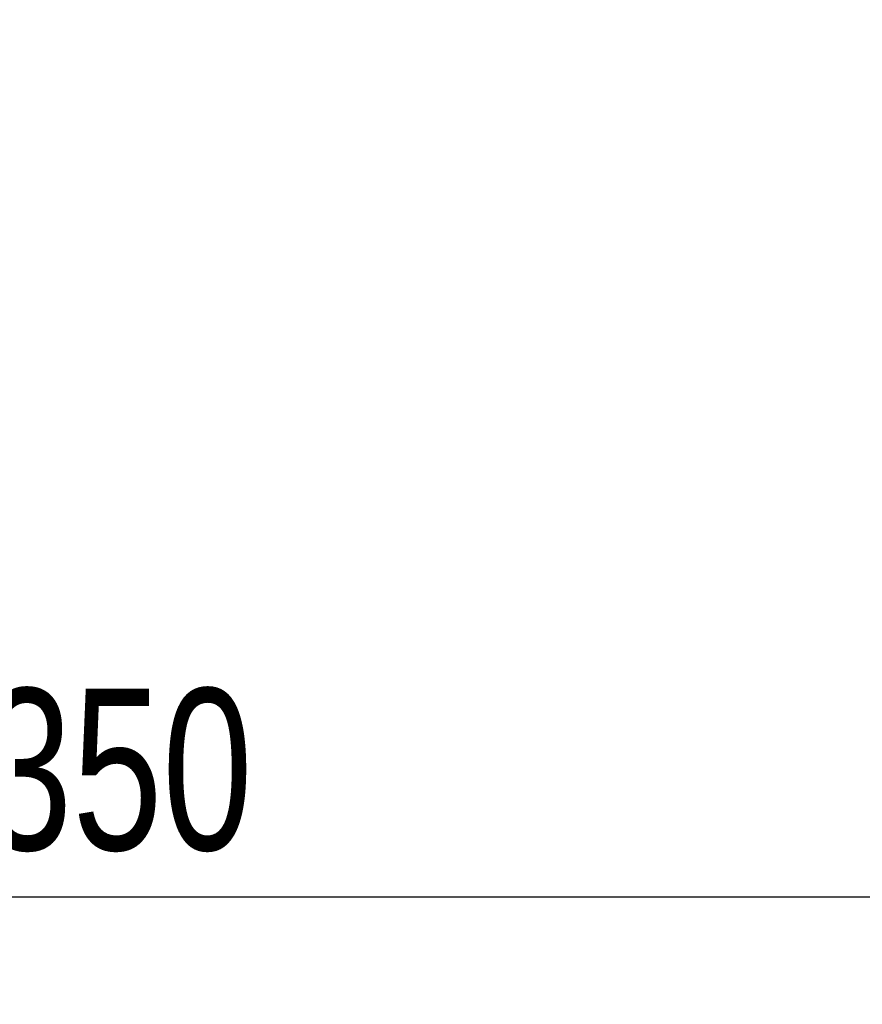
# Model space of a CAD drawing. Header units: millimetres. Extents: x 0 to 420, y 0 to 297.
# Tile 52 of 81: x 301 to 317, y 149 to 167. Entities that reach past the tile are written whole.
import ezdxf

# ---------------------------------------------------------------- set-up
doc = ezdxf.new("R2010")
doc.units = ezdxf.units.MM
doc.layers.add('QUOTE', color=174, linetype='Continuous')
doc.styles.add('SLDTEXTSTYLE3', font='TXT', dxfattribs={"width": 0.75})
doc.dimstyles.new('SLDDIMSTYLE1', dxfattribs={"dimtxt": 3, "dimasz": 3, "dimexe": 0, "dimexo": 0.0625, "dimgap": 0.75, "dimtad": 1, "dimdec": 0, "dimlfac": 9.583032, "dimrnd": 1e-09, "dimzin": 12, "dimdsep": 46, "dimtxsty": 'SLDTEXTSTYLE3', "dimsah": 1, "dimcen": 0.09, "dimadec": 0, "dimazin": 3, "dimtfac": 1, "dimtdec": 3, "dimtofl": 0, "dimtmove": 0, "dimatfit": 3, "dimfxl": 0, "dimfrac": 2, "dimtolj": 1, "dimtzin": 12, "dimarcsym": 0})

# ---------------------------------------------------------------- blocks, each defined once
blk = doc.blocks.new('_D_1')
at = {"layer": 'QUOTE'}
for p, q in [((285.847, 165.094), (285.847, 148.8)), ((322.37, 165.094), (322.37, 148.8)), ((285.847, 150.8), (322.37, 150.8))]:
    blk.add_line(p, q, dxfattribs=at)
for points in [[(285.847, 150.8), (288.847, 150.3), (288.847, 151.3)], [(322.37, 150.8), (319.37, 151.3), (319.37, 150.3)]]:
    blk.add_solid(points, dxfattribs=at)
at = {"layer": 'QUOTE', "insert": (300.783, 154.668), "char_height": 3, "attachment_point": 1, "style": 'SLDTEXTSTYLE3'}
blk.add_mtext('350', dxfattribs=at)

msp = doc.modelspace()

# ---------------------------------------------------------------- dimensions: what is measured, and where the dimension line sits
at = {"layer": 'QUOTE'}
dim = msp.add_linear_dim(base=(322.3696, 150.8004), p1=(285.8467, 167.0944), p2=(322.3696, 167.0944), dimstyle='SLDDIMSTYLE1', dxfattribs=at)
dim.commit()
dim.dimension.update_dxf_attribs({"geometry": '_D_1', "text_midpoint": (304.1081, 150.8004), "dimtype": 160})

doc.saveas('drawing.dxf')
